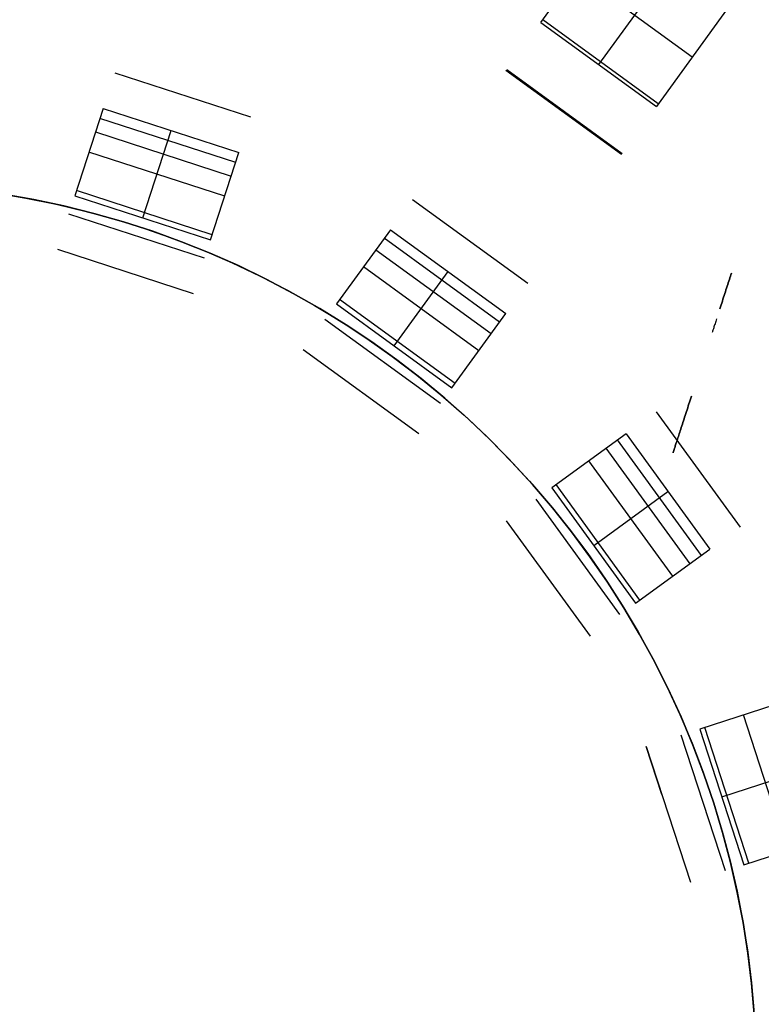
# Model space of a CAD drawing. Header units: millimetres. Extents: x 567 to 919, y 2269 to 2620.
# Tile 15 of 17: x 756 to 819, y 2450 to 2533. Entities that reach past the tile are written whole.
import ezdxf

# ---------------------------------------------------------------- set-up
doc = ezdxf.new("R2010")
doc.units = ezdxf.units.MM

msp = doc.modelspace()

# ---------------------------------------------------------------- linework, layer by layer
at = {"extrusion": (0.970735, -0.182849, 0.155688)}
for points in [[(2712.984, -116.707), (2626.427, -45.165)], [(2625.661, -46.091), (2712.218, -117.634)], [(2624.896, -47.018), (2711.453, -118.56)]]:
    msp.add_lwpolyline(points, dxfattribs=at)
at = {"extrusion": (0.889572, -0.32285, 0.323156)}
for points in [[(2720.095, -37.902), (2636.227, 36.775)], [(2634.568, 34.912), (2718.436, -39.765)], [(2632.909, 33.049), (2716.777, -41.628)]]:
    msp.add_lwpolyline(points, dxfattribs=at)
at = {"extrusion": (0.975835, -0.150585, 0.158335)}
for points in [[(2611.647, -96.587), (2656.423, -142.529)], [(2655.461, -143.467), (2610.685, -97.525)], [(2654.499, -144.405), (2609.723, -98.462)]]:
    msp.add_lwpolyline(points, dxfattribs=at)
at = {"extrusion": (0.909535, -0.261413, 0.323124)}
for points in [[(2634.277, -56.494), (2676.914, -104.428)], [(2674.865, -106.25), (2632.229, -58.316)], [(2672.817, -108.073), (2630.18, -60.138)]]:
    msp.add_lwpolyline(points, dxfattribs=at)
at = {"extrusion": (0.992505, -0.020711, -0.12044)}
for points in [[(2567.862, -85.146), (2545.006, -217.067)], [(2541.581, -216.473), (2564.438, -84.552)], [(2538.156, -215.88), (2561.013, -83.959)]]:
    msp.add_lwpolyline(points, dxfattribs=at)
at = {"extrusion": (-0.32285, 0.889572, 0.323156)}
for points in [[(-1698.046, -745.924), (-1614.178, -671.246)], [(-1615.837, -669.383), (-1699.705, -744.06)], [(-1617.496, -667.52), (-1701.364, -742.197)]]:
    msp.add_lwpolyline(points, dxfattribs=at)
for points in [[(800.122, 2532.88), (806.152, 2541.18)], [(811.006, 2537.653), (804.976, 2529.353)], [(812.845, 2529.976), (803.137, 2537.03)], [(815.86, 2534.126), (809.83, 2525.826)], [(809.986, 2526.04), (800.277, 2533.094)], [(800.122, 2532.88), (809.83, 2525.826)], [(806.891, 2521.781), (797.183, 2528.835)], [(797.247, 2528.923), (806.956, 2521.87)], [(764.304, 2528.649), (775.717, 2524.94)], [(763.332, 2525.656), (760.946, 2518.314)], [(763.332, 2525.656), (774.745, 2521.948)], [(774.469, 2521.101), (763.057, 2524.809)], [(762.688, 2523.675), (774.101, 2519.967)], [(766.653, 2516.46), (769.038, 2523.802)], [(773.552, 2518.277), (762.139, 2521.985)], [(772.359, 2514.606), (774.745, 2521.948)], [(754.252, 2518.548), (756.82, 2518.12), (759.372, 2517.604), (761.904, 2517), (764.414, 2516.308), (766.898, 2515.529), (769.353, 2514.665), (771.778, 2513.716), (774.168, 2512.683), (776.52, 2511.568), (778.832, 2510.372), (781.102, 2509.096), (783.326, 2507.743), (785.501, 2506.313), (787.626, 2504.808), (789.697, 2503.231), (791.712, 2501.583), (793.669, 2499.866), (795.565, 2498.081), (797.398, 2496.233), (799.165, 2494.321), (800.866, 2492.35), (802.496, 2490.32), (804.056, 2488.236), (805.542, 2486.098), (806.953, 2483.91), (808.287, 2481.674), (809.543, 2479.394), (810.719, 2477.071), (811.813, 2474.709), (812.825, 2472.31), (813.753, 2469.878), (814.596, 2467.415), (815.353, 2464.924), (816.023, 2462.408), (816.606, 2459.871), (817.1, 2457.315), (817.505, 2454.743), (817.821, 2452.159), (818.046, 2449.565)], [(754.959, 2518.439), (757.506, 2517.991), (760.036, 2517.455), (762.546, 2516.832), (765.033, 2516.123), (767.493, 2515.328), (769.926, 2514.45), (772.326, 2513.487), (774.692, 2512.443), (777.02, 2511.318), (779.308, 2510.113), (781.553, 2508.83), (783.753, 2507.471), (785.904, 2506.036), (788.005, 2504.528), (790.053, 2502.949), (792.045, 2501.3), (793.978, 2499.583), (795.852, 2497.8), (797.663, 2495.954), (799.409, 2494.047), (801.089, 2492.081), (802.699, 2490.058), (804.239, 2487.98), (805.707, 2485.851), (807.1, 2483.672), (808.417, 2481.447), (809.657, 2479.178), (810.817, 2476.867), (811.898, 2474.517), (812.896, 2472.132), (813.812, 2469.714), (814.644, 2467.265), (815.391, 2464.79), (816.053, 2462.29), (816.628, 2459.768), (817.115, 2457.229), (817.515, 2454.674), (817.826, 2452.107), (818.049, 2449.531)], [(818.049, 2449.531), (817.826, 2452.107), (817.515, 2454.674), (817.115, 2457.229), (816.628, 2459.768), (816.053, 2462.29), (815.391, 2464.79), (814.644, 2467.265), (813.812, 2469.714), (812.896, 2472.132), (811.898, 2474.517), (810.817, 2476.867), (809.657, 2479.178), (808.417, 2481.447), (807.1, 2483.672), (805.707, 2485.851), (804.239, 2487.98), (802.699, 2490.058), (801.089, 2492.081), (799.409, 2494.047), (797.663, 2495.954), (795.852, 2497.8), (793.978, 2499.583), (792.045, 2501.3), (790.053, 2502.949), (788.005, 2504.528), (785.904, 2506.036), (783.753, 2507.471), (781.553, 2508.83), (779.308, 2510.113), (777.02, 2511.318), (774.692, 2512.443), (772.326, 2513.487), (769.926, 2514.45), (767.493, 2515.328), (765.033, 2516.123), (762.546, 2516.832), (760.036, 2517.455), (757.506, 2517.991), (754.959, 2518.439)], [(760.946, 2518.314), (772.359, 2514.606)], [(772.5, 2515.038), (761.087, 2518.747)], [(789.318, 2518.01), (799.027, 2510.957)], [(771.856, 2513.058), (760.443, 2516.766)], [(787.469, 2515.464), (782.931, 2509.219)], [(787.469, 2515.464), (797.177, 2508.411)], [(796.654, 2507.691), (786.946, 2514.744)], [(796.654, 2507.691), (786.946, 2514.744)], [(759.485, 2513.818), (770.898, 2510.11)], [(786.245, 2513.78), (795.953, 2506.726)], [(794.908, 2505.288), (785.2, 2512.342)], [(787.786, 2505.692), (792.323, 2511.938)], [(782.931, 2509.219), (792.64, 2502.166)], [(792.907, 2502.534), (783.199, 2509.587)], [(792.64, 2502.166), (797.177, 2508.411)], [(791.683, 2500.849), (781.975, 2507.902)], [(780.153, 2505.394), (789.861, 2498.341)], [(809.821, 2500.162), (816.874, 2490.454)], [(807.275, 2498.313), (801.03, 2493.775)], [(807.275, 2498.313), (814.329, 2488.605)], [(813.608, 2488.081), (806.555, 2497.789)], [(813.608, 2488.081), (806.555, 2497.789)], [(805.59, 2497.089), (812.644, 2487.381)], [(811.206, 2486.336), (804.153, 2496.044)], [(801.03, 2493.775), (808.083, 2484.067)], [(808.451, 2484.334), (801.398, 2494.043)], [(804.557, 2488.921), (810.802, 2493.459)], [(806.766, 2483.11), (799.713, 2492.819)], [(797.205, 2490.997), (804.259, 2481.288)], [(808.083, 2484.067), (814.329, 2488.605)], [(820.812, 2475.88), (813.47, 2473.495)], [(820.849, 2463.275), (817.141, 2474.688)], [(813.47, 2473.495), (817.178, 2462.082)], [(817.611, 2462.223), (813.903, 2473.635)], [(815.63, 2461.579), (811.922, 2472.992)], [(808.974, 2472.034), (812.682, 2460.621)], [(810.283, 2468.006), (808.974, 2472.034)], [(815.324, 2467.788), (822.666, 2470.174)], [(817.178, 2462.082), (824.52, 2464.468)]]:
    msp.add_lwpolyline(points)
at = {"extrusion": (0.809017, -0.587785, 2.92574e-14)}
msp.add_lwpolyline([(2514.552, -308.96), (2514.519, -309.128), (2514.492, -309.297), (2514.471, -309.467), (2514.456, -309.638), (2514.447, -309.809), (2514.443, -309.98), (2514.445, -310.151), (2514.453, -310.322), (2514.467, -310.493), (2514.487, -310.663), (2514.513, -310.832), (2514.544, -311), (2514.581, -311.167), (2514.624, -311.333), (2514.672, -311.497), (2514.726, -311.66), (2514.786, -311.82), (2514.851, -311.978), (2514.921, -312.134), (2514.997, -312.288), (2515.078, -312.439), (2515.164, -312.587), (2515.255, -312.732), (2515.351, -312.873), (2515.452, -313.012), (2515.557, -313.147), (2515.667, -313.278), (2515.782, -313.405), (2515.9, -313.528), (2516.023, -313.648), (2516.15, -313.763), (2516.281, -313.873), (2516.415, -313.979), (2516.553, -314.08), (2516.694, -314.177), (2516.839, -314.268), (2516.987, -314.355), (2517.137, -314.437), (2517.29, -314.513), (2517.446, -314.584), (2517.604, -314.65), (2517.764, -314.71), (2517.927, -314.765), (2518.091, -314.814), (2518.256, -314.857), (2518.423, -314.895), (2518.591, -314.927), (2518.76, -314.953), (2518.93, -314.974), (2519.101, -314.988), (2519.272, -314.997), (2519.443, -315)], dxfattribs=at)
at = {"extrusion": (0.809017, -0.587785, 6.32085e-14)}
msp.add_lwpolyline([(2519.443, -315), (2519.272, -314.997), (2519.101, -314.988), (2518.93, -314.974), (2518.76, -314.953), (2518.591, -314.927), (2518.423, -314.895), (2518.256, -314.857), (2518.091, -314.814), (2517.927, -314.765), (2517.764, -314.71), (2517.604, -314.65), (2517.446, -314.584), (2517.29, -314.513), (2517.137, -314.437), (2516.987, -314.355), (2516.839, -314.268), (2516.694, -314.177), (2516.553, -314.08), (2516.415, -313.979), (2516.281, -313.873), (2516.15, -313.763), (2516.023, -313.648), (2515.9, -313.528), (2515.782, -313.405), (2515.667, -313.278), (2515.557, -313.147), (2515.452, -313.012), (2515.351, -312.873), (2515.255, -312.732), (2515.164, -312.587), (2515.078, -312.439), (2514.997, -312.288), (2514.921, -312.134), (2514.851, -311.978), (2514.786, -311.82), (2514.726, -311.66), (2514.672, -311.497), (2514.624, -311.333), (2514.581, -311.167), (2514.544, -311), (2514.513, -310.832), (2514.487, -310.663), (2514.467, -310.493), (2514.453, -310.322), (2514.445, -310.151), (2514.443, -309.98), (2514.447, -309.809), (2514.456, -309.638), (2514.471, -309.467), (2514.492, -309.297), (2514.519, -309.128), (2514.552, -308.96)], dxfattribs=at)
at = {"extrusion": (0.951057, -0.309017, -2.65382e-13)}
msp.add_lwpolyline([(2641.071, -1.114), (2640.937, -1.009), (2640.799, -0.909), (2640.658, -0.814), (2640.514, -0.723), (2640.367, -0.638), (2640.217, -0.557), (2640.065, -0.481), (2639.91, -0.411), (2639.753, -0.346), (2639.593, -0.287), (2639.432, -0.233), (2639.269, -0.184), (2639.104, -0.141), (2638.938, -0.104), (2638.771, -0.072), (2638.603, -0.046), (2638.434, -0.026), (2638.264, -0.012), (2638.094, -0.003), (2637.924, 0)], dxfattribs=at)
at = {"extrusion": (0.951057, -0.309017, -2.1377e-13)}
msp.add_lwpolyline([(2637.924, 0), (2638.094, -0.003), (2638.264, -0.012), (2638.434, -0.026), (2638.603, -0.046), (2638.771, -0.072), (2638.938, -0.104), (2639.104, -0.141), (2639.269, -0.184), (2639.432, -0.233), (2639.593, -0.287), (2639.753, -0.346), (2639.91, -0.411), (2640.065, -0.481), (2640.217, -0.557), (2640.367, -0.638), (2640.514, -0.723), (2640.658, -0.814), (2640.799, -0.909), (2640.937, -1.009), (2641.071, -1.114)], dxfattribs=at)
at = {"extrusion": (0.809017, -0.587785, -6.15077e-14)}
msp.add_lwpolyline([(2519.443, -315), (2519.272, -314.997), (2519.101, -314.988), (2518.93, -314.974), (2518.76, -314.953), (2518.591, -314.927), (2518.423, -314.895), (2518.256, -314.857), (2518.091, -314.814), (2517.927, -314.765), (2517.764, -314.71), (2517.604, -314.65), (2517.446, -314.584), (2517.29, -314.513), (2517.137, -314.437), (2516.987, -314.355), (2516.839, -314.268), (2516.694, -314.177), (2516.553, -314.08), (2516.415, -313.979), (2516.281, -313.873), (2516.15, -313.763), (2516.023, -313.648), (2515.9, -313.528), (2515.782, -313.405), (2515.667, -313.278), (2515.557, -313.147), (2515.452, -313.012), (2515.351, -312.873), (2515.255, -312.732), (2515.164, -312.587), (2515.078, -312.439), (2514.997, -312.288), (2514.921, -312.134), (2514.851, -311.978), (2514.786, -311.82), (2514.726, -311.66), (2514.672, -311.497), (2514.624, -311.333), (2514.581, -311.167), (2514.544, -311), (2514.513, -310.832), (2514.487, -310.663), (2514.467, -310.493), (2514.453, -310.322), (2514.445, -310.151), (2514.443, -309.98), (2514.447, -309.809), (2514.456, -309.638), (2514.471, -309.467), (2514.492, -309.297), (2514.519, -309.128), (2514.552, -308.96)], dxfattribs=at)
at = {"extrusion": (0.951057, -0.309017, -2.52823e-13)}
msp.add_lwpolyline([(2637.034, -38.637), (2636.921, -38.521), (2636.812, -38.401), (2636.707, -38.277), (2636.606, -38.15), (2636.509, -38.02), (2636.417, -37.887), (2636.329, -37.751), (2636.245, -37.612), (2636.166, -37.471), (2636.092, -37.327), (2636.022, -37.181), (2635.957, -37.032), (2635.897, -36.882), (2635.842, -36.729)], dxfattribs=at)
at = {"extrusion": (0.951057, -0.309017, 2.50474e-13)}
msp.add_lwpolyline([(2637.924, 0), (2638.094, -0.003), (2638.264, -0.012), (2638.434, -0.026), (2638.603, -0.046), (2638.771, -0.072), (2638.938, -0.104), (2639.104, -0.141), (2639.269, -0.184), (2639.432, -0.233), (2639.593, -0.287), (2639.753, -0.346), (2639.91, -0.411), (2640.065, -0.481), (2640.217, -0.557), (2640.367, -0.638), (2640.514, -0.723), (2640.658, -0.814), (2640.799, -0.909), (2640.937, -1.009), (2641.071, -1.114)], dxfattribs=at)
at = {"extrusion": (-0.261413, 0.909535, 0.323124)}
for points in [[(-1465.139, -740.267), (-1507.776, -788.201)], [(-1509.825, -786.379), (-1467.188, -738.444)], [(-1511.873, -784.556), (-1469.236, -736.622)]]:
    msp.add_lwpolyline(points, dxfattribs=at)
at = {"extrusion": (0.994926, -0.03131, 0.09561)}
for points in [[(2536.463, -71.616), (2546.416, -101.856)], [(2544.743, -102.407), (2534.789, -72.167)], [(2543.069, -102.958), (2533.116, -72.718)]]:
    msp.add_lwpolyline(points, dxfattribs=at)
at = {"extrusion": (0.951057, -0.309017, 6.62553e-14)}
msp.add_lwpolyline([(2637.034, -38.637), (2636.921, -38.521), (2636.812, -38.401), (2636.707, -38.277), (2636.606, -38.15), (2636.509, -38.02), (2636.417, -37.887), (2636.329, -37.751), (2636.245, -37.612), (2636.166, -37.471), (2636.092, -37.327), (2636.022, -37.181), (2635.957, -37.032), (2635.897, -36.882), (2635.842, -36.729)], dxfattribs=at)
at = {"extrusion": (0.951057, -0.309017, 1.67543e-13)}
msp.add_lwpolyline([(2637.034, -38.637), (2636.921, -38.521), (2636.812, -38.401), (2636.707, -38.277), (2636.606, -38.15), (2636.509, -38.02), (2636.417, -37.887), (2636.329, -37.751), (2636.245, -37.612), (2636.166, -37.471), (2636.092, -37.327), (2636.022, -37.181), (2635.957, -37.032), (2635.897, -36.882), (2635.842, -36.729)], dxfattribs=at)
at = {"extrusion": (0.951057, -0.309017, 1.48301e-14)}
msp.add_lwpolyline([(2630.204, 0), (2630.032, -0.003), (2629.859, -0.012), (2629.687, -0.027), (2629.515, -0.048), (2629.344, -0.075), (2629.174, -0.107), (2629.006, -0.146), (2628.838, -0.19), (2628.673, -0.24), (2628.509, -0.296), (2628.348, -0.358), (2628.188, -0.425), (2628.031, -0.497), (2627.877, -0.575), (2627.725, -0.658), (2627.576, -0.746), (2627.431, -0.84), (2627.289, -0.938), (2627.15, -1.041), (2627.015, -1.149), (2626.884, -1.262), (2626.756, -1.379), (2626.633, -1.501), (2626.514, -1.626), (2626.4, -1.756), (2626.29, -1.889), (2626.185, -2.027), (2626.084, -2.167), (2625.989, -2.311), (2625.898, -2.459), (2625.813, -2.609), (2625.733, -2.763), (2625.658, -2.919), (2625.589, -3.077), (2625.525, -3.238), (2625.467, -3.401), (2625.415, -3.565), (2625.368, -3.732), (2625.327, -3.9), (2625.292, -4.069), (2625.263, -4.24), (2625.239, -4.411), (2625.222, -4.583), (2625.21, -4.756), (2625.205, -4.929), (2625.205, -5.102), (2625.212, -5.274), (2625.224, -5.447), (2625.243, -5.619), (2625.267, -5.79), (2625.297, -5.96), (2625.334, -6.129), (2625.376, -6.297), (2625.423, -6.463), (2625.477, -6.628)], dxfattribs=at)
at = {"extrusion": (0.809017, -0.587785, 9.54034e-14)}
msp.add_lwpolyline([(2501.063, -1.114), (2500.929, -1.009), (2500.791, -0.909), (2500.65, -0.814), (2500.506, -0.723), (2500.359, -0.638), (2500.209, -0.557), (2500.057, -0.481), (2499.902, -0.411), (2499.744, -0.346), (2499.585, -0.287), (2499.424, -0.233), (2499.261, -0.184), (2499.096, -0.141), (2498.93, -0.104), (2498.763, -0.072), (2498.595, -0.046), (2498.426, -0.026), (2498.256, -0.012), (2498.086, -0.003), (2497.916, 0)], dxfattribs=at)
at = {"extrusion": (0.951057, -0.309017, 1.16898e-14)}
msp.add_lwpolyline([(2625.477, -6.628), (2625.423, -6.463), (2625.376, -6.297), (2625.334, -6.129), (2625.297, -5.96), (2625.267, -5.79), (2625.243, -5.619), (2625.224, -5.447), (2625.212, -5.274), (2625.205, -5.102), (2625.205, -4.929), (2625.21, -4.756), (2625.222, -4.583), (2625.239, -4.411), (2625.263, -4.24), (2625.292, -4.069), (2625.327, -3.9), (2625.368, -3.732), (2625.415, -3.565), (2625.467, -3.401), (2625.525, -3.238), (2625.589, -3.077), (2625.658, -2.919), (2625.733, -2.763), (2625.813, -2.609), (2625.898, -2.459), (2625.989, -2.311), (2626.084, -2.167), (2626.185, -2.027), (2626.29, -1.889), (2626.4, -1.756), (2626.514, -1.626), (2626.633, -1.501), (2626.756, -1.379), (2626.884, -1.262), (2627.015, -1.149), (2627.15, -1.041), (2627.289, -0.938), (2627.431, -0.84), (2627.576, -0.746), (2627.725, -0.658), (2627.877, -0.575), (2628.031, -0.497), (2628.188, -0.425), (2628.348, -0.358), (2628.509, -0.296), (2628.673, -0.24), (2628.838, -0.19), (2629.006, -0.146), (2629.174, -0.107), (2629.344, -0.075), (2629.515, -0.048), (2629.687, -0.027), (2629.859, -0.012), (2630.032, -0.003), (2630.204, 0)], dxfattribs=at)
at = {"extrusion": (0.951057, -0.309017, -1.23253e-14)}
msp.add_lwpolyline([(2625.477, -6.628), (2625.423, -6.463), (2625.376, -6.297), (2625.334, -6.129), (2625.297, -5.96), (2625.267, -5.79), (2625.243, -5.619), (2625.224, -5.447), (2625.212, -5.274), (2625.205, -5.102), (2625.205, -4.929), (2625.21, -4.756), (2625.222, -4.583), (2625.239, -4.411), (2625.263, -4.24), (2625.292, -4.069), (2625.327, -3.9), (2625.368, -3.732), (2625.415, -3.565), (2625.467, -3.401), (2625.525, -3.238), (2625.589, -3.077), (2625.658, -2.919), (2625.733, -2.763), (2625.813, -2.609), (2625.898, -2.459), (2625.989, -2.311), (2626.084, -2.167), (2626.185, -2.027), (2626.29, -1.889), (2626.4, -1.756), (2626.514, -1.626), (2626.633, -1.501), (2626.756, -1.379), (2626.884, -1.262), (2627.015, -1.149), (2627.15, -1.041), (2627.289, -0.938), (2627.431, -0.84), (2627.576, -0.746), (2627.725, -0.658), (2627.877, -0.575), (2628.031, -0.497), (2628.188, -0.425), (2628.348, -0.358), (2628.509, -0.296), (2628.673, -0.24), (2628.838, -0.19), (2629.006, -0.146), (2629.174, -0.107), (2629.344, -0.075), (2629.515, -0.048), (2629.687, -0.027), (2629.859, -0.012), (2630.032, -0.003), (2630.204, 0)], dxfattribs=at)
at = {"extrusion": (0.809017, -0.587785, 4.00809e-14)}
msp.add_lwpolyline([(2497.026, -38.637), (2496.913, -38.521), (2496.804, -38.401), (2496.699, -38.277), (2496.598, -38.15), (2496.501, -38.02), (2496.409, -37.887), (2496.321, -37.751), (2496.237, -37.612), (2496.158, -37.471), (2496.084, -37.327), (2496.014, -37.181), (2495.949, -37.032), (2495.889, -36.882), (2495.834, -36.729)], dxfattribs=at)
at = {"extrusion": (0.809017, -0.587785, 4.71263e-13)}
msp.add_lwpolyline([(2497.916, 0), (2498.086, -0.003), (2498.256, -0.012), (2498.426, -0.026), (2498.595, -0.046), (2498.763, -0.072), (2498.93, -0.104), (2499.096, -0.141), (2499.261, -0.184), (2499.424, -0.233), (2499.585, -0.287), (2499.744, -0.346), (2499.902, -0.411), (2500.057, -0.481), (2500.209, -0.557), (2500.359, -0.638), (2500.506, -0.723), (2500.65, -0.814), (2500.791, -0.909), (2500.929, -1.009), (2501.063, -1.114)], dxfattribs=at)
at = {"extrusion": (0.981519, -0.051352, 0.184345)}
for points in [[(2542.734, -126.004), (2551.426, -156.63)], [(2548.158, -157.558), (2539.465, -126.932)], [(2544.889, -158.486), (2536.197, -127.859)]]:
    msp.add_lwpolyline(points, dxfattribs=at)
at = {"extrusion": (0.809017, -0.587785, 9.18318e-13)}
msp.add_lwpolyline([(2497.026, -38.637), (2496.913, -38.521), (2496.804, -38.401), (2496.699, -38.277), (2496.598, -38.15), (2496.501, -38.02), (2496.409, -37.887), (2496.321, -37.751), (2496.237, -37.612), (2496.158, -37.471), (2496.084, -37.327), (2496.014, -37.181), (2495.949, -37.032), (2495.889, -36.882), (2495.834, -36.729)], dxfattribs=at)
at = {"extrusion": (0.809017, -0.587785, 2.52306e-13)}
msp.add_lwpolyline([(2497.916, 0), (2498.086, -0.003), (2498.256, -0.012), (2498.426, -0.026), (2498.595, -0.046), (2498.763, -0.072), (2498.93, -0.104), (2499.096, -0.141), (2499.261, -0.184), (2499.424, -0.233), (2499.585, -0.287), (2499.744, -0.346), (2499.902, -0.411), (2500.057, -0.481), (2500.209, -0.557), (2500.359, -0.638), (2500.506, -0.723), (2500.65, -0.814), (2500.791, -0.909), (2500.929, -1.009), (2501.063, -1.114)], dxfattribs=at)
at = {"extrusion": (0.809017, -0.587785, 4.42294e-15)}
msp.add_lwpolyline([(2490.196, 0), (2490.023, -0.003), (2489.851, -0.012), (2489.678, -0.027), (2489.507, -0.048), (2489.336, -0.075), (2489.166, -0.107), (2488.998, -0.146), (2488.83, -0.19), (2488.665, -0.24), (2488.501, -0.296), (2488.34, -0.358), (2488.18, -0.425), (2488.023, -0.497), (2487.869, -0.575), (2487.717, -0.658), (2487.568, -0.746), (2487.423, -0.84), (2487.281, -0.938), (2487.142, -1.041), (2487.007, -1.149), (2486.876, -1.262), (2486.748, -1.379), (2486.625, -1.501), (2486.506, -1.626), (2486.392, -1.756), (2486.282, -1.889), (2486.177, -2.027), (2486.076, -2.167), (2485.981, -2.311), (2485.89, -2.459), (2485.805, -2.609), (2485.725, -2.763), (2485.65, -2.919), (2485.581, -3.077), (2485.517, -3.238), (2485.459, -3.401), (2485.407, -3.565), (2485.36, -3.732), (2485.319, -3.9), (2485.284, -4.069), (2485.255, -4.24), (2485.231, -4.411), (2485.214, -4.583), (2485.202, -4.756), (2485.197, -4.929), (2485.197, -5.102), (2485.204, -5.274), (2485.216, -5.447), (2485.235, -5.619), (2485.259, -5.79), (2485.289, -5.96), (2485.326, -6.129), (2485.368, -6.297), (2485.415, -6.463), (2485.469, -6.628)], dxfattribs=at)
at = {"extrusion": (0.809017, -0.587785, -1.15499e-13)}
msp.add_lwpolyline([(2497.026, -38.637), (2496.913, -38.521), (2496.804, -38.401), (2496.699, -38.277), (2496.598, -38.15), (2496.501, -38.02), (2496.409, -37.887), (2496.321, -37.751), (2496.237, -37.612), (2496.158, -37.471), (2496.084, -37.327), (2496.014, -37.181), (2495.949, -37.032), (2495.889, -36.882), (2495.834, -36.729)], dxfattribs=at)
at = {"extrusion": (0.809017, -0.587785, -5.27539e-14)}
msp.add_lwpolyline([(2485.469, -6.628), (2485.415, -6.463), (2485.368, -6.297), (2485.326, -6.129), (2485.289, -5.96), (2485.259, -5.79), (2485.235, -5.619), (2485.216, -5.447), (2485.204, -5.274), (2485.197, -5.102), (2485.197, -4.929), (2485.202, -4.756), (2485.214, -4.583), (2485.231, -4.411), (2485.255, -4.24), (2485.284, -4.069), (2485.319, -3.9), (2485.36, -3.732), (2485.407, -3.565), (2485.459, -3.401), (2485.517, -3.238), (2485.581, -3.077), (2485.65, -2.919), (2485.725, -2.763), (2485.805, -2.609), (2485.89, -2.459), (2485.981, -2.311), (2486.076, -2.167), (2486.177, -2.027), (2486.282, -1.889), (2486.392, -1.756), (2486.506, -1.626), (2486.625, -1.501), (2486.748, -1.379), (2486.876, -1.262), (2487.007, -1.149), (2487.142, -1.041), (2487.281, -0.938), (2487.423, -0.84), (2487.568, -0.746), (2487.717, -0.658), (2487.869, -0.575), (2488.023, -0.497), (2488.18, -0.425), (2488.34, -0.358), (2488.501, -0.296), (2488.665, -0.24), (2488.83, -0.19), (2488.998, -0.146), (2489.166, -0.107), (2489.336, -0.075), (2489.507, -0.048), (2489.678, -0.027), (2489.851, -0.012), (2490.023, -0.003), (2490.196, 0)], dxfattribs=at)
at = {"extrusion": (0.809017, -0.587785, 6.4642e-14)}
msp.add_lwpolyline([(2485.469, -6.628), (2485.415, -6.463), (2485.368, -6.297), (2485.326, -6.129), (2485.289, -5.96), (2485.259, -5.79), (2485.235, -5.619), (2485.216, -5.447), (2485.204, -5.274), (2485.197, -5.102), (2485.197, -4.929), (2485.202, -4.756), (2485.214, -4.583), (2485.231, -4.411), (2485.255, -4.24), (2485.284, -4.069), (2485.319, -3.9), (2485.36, -3.732), (2485.407, -3.565), (2485.459, -3.401), (2485.517, -3.238), (2485.581, -3.077), (2485.65, -2.919), (2485.725, -2.763), (2485.805, -2.609), (2485.89, -2.459), (2485.981, -2.311), (2486.076, -2.167), (2486.177, -2.027), (2486.282, -1.889), (2486.392, -1.756), (2486.506, -1.626), (2486.625, -1.501), (2486.748, -1.379), (2486.876, -1.262), (2487.007, -1.149), (2487.142, -1.041), (2487.281, -0.938), (2487.423, -0.84), (2487.568, -0.746), (2487.717, -0.658), (2487.869, -0.575), (2488.023, -0.497), (2488.18, -0.425), (2488.34, -0.358), (2488.501, -0.296), (2488.665, -0.24), (2488.83, -0.19), (2488.998, -0.146), (2489.166, -0.107), (2489.336, -0.075), (2489.507, -0.048), (2489.678, -0.027), (2489.851, -0.012), (2490.023, -0.003), (2490.196, 0)], dxfattribs=at)
at = {"extrusion": (-0.587785, 0.809017, -1.13555e-12)}
msp.add_lwpolyline([(-2124.717, -1.114), (-2124.583, -1.009), (-2124.446, -0.909), (-2124.305, -0.814), (-2124.161, -0.723), (-2124.014, -0.638), (-2123.864, -0.557), (-2123.712, -0.481), (-2123.557, -0.411), (-2123.399, -0.346), (-2123.24, -0.287), (-2123.079, -0.233), (-2122.915, -0.184), (-2122.751, -0.141), (-2122.585, -0.104), (-2122.418, -0.072), (-2122.249, -0.046), (-2122.08, -0.026), (-2121.911, -0.012), (-2121.741, -0.003), (-2121.571, 0)], dxfattribs=at)
at = {"extrusion": (-0.587785, 0.809017, -4.72276e-13)}
msp.add_lwpolyline([(-2120.68, -38.637), (-2120.568, -38.521), (-2120.459, -38.401), (-2120.354, -38.277), (-2120.253, -38.15), (-2120.156, -38.02), (-2120.064, -37.887), (-2119.976, -37.751), (-2119.892, -37.612), (-2119.813, -37.471), (-2119.738, -37.327), (-2119.669, -37.181), (-2119.604, -37.032), (-2119.544, -36.882), (-2119.488, -36.729)], dxfattribs=at)
at = {"extrusion": (-0.051352, 0.981519, 0.184345)}
for points in [[(-926.266, -457.412), (-934.958, -488.038)], [(-938.226, -487.111), (-929.534, -456.484)], [(-941.494, -486.183), (-932.802, -455.557)]]:
    msp.add_lwpolyline(points, dxfattribs=at)
at = {"extrusion": (-0.587785, 0.809017, 5.88163e-13)}
msp.add_lwpolyline([(-2121.571, 0), (-2121.741, -0.003), (-2121.911, -0.012), (-2122.08, -0.026), (-2122.249, -0.046), (-2122.418, -0.072), (-2122.585, -0.104), (-2122.751, -0.141), (-2122.915, -0.184), (-2123.079, -0.233), (-2123.24, -0.287), (-2123.399, -0.346), (-2123.557, -0.411), (-2123.712, -0.481), (-2123.864, -0.557), (-2124.014, -0.638), (-2124.161, -0.723), (-2124.305, -0.814), (-2124.446, -0.909), (-2124.583, -1.009), (-2124.717, -1.114)], dxfattribs=at)
at = {"extrusion": (-0.587785, 0.809017, 5.74967e-14)}
msp.add_lwpolyline([(-2113.851, 0), (-2113.678, -0.003), (-2113.506, -0.012), (-2113.333, -0.027), (-2113.162, -0.048), (-2112.991, -0.075), (-2112.821, -0.107), (-2112.652, -0.146), (-2112.485, -0.19), (-2112.32, -0.24), (-2112.156, -0.296), (-2111.994, -0.358), (-2111.835, -0.425), (-2111.678, -0.497), (-2111.523, -0.575), (-2111.372, -0.658), (-2111.223, -0.746), (-2111.078, -0.84), (-2110.935, -0.938), (-2110.797, -1.041), (-2110.662, -1.149), (-2110.53, -1.262), (-2110.403, -1.379), (-2110.28, -1.501), (-2110.161, -1.626), (-2110.047, -1.756), (-2109.937, -1.889), (-2109.831, -2.027), (-2109.731, -2.167), (-2109.635, -2.311), (-2109.545, -2.459), (-2109.46, -2.609), (-2109.38, -2.763), (-2109.305, -2.919), (-2109.236, -3.077), (-2109.172, -3.238), (-2109.114, -3.401), (-2109.061, -3.565), (-2109.015, -3.732), (-2108.974, -3.9), (-2108.939, -4.069), (-2108.909, -4.24), (-2108.886, -4.411), (-2108.869, -4.583), (-2108.857, -4.756), (-2108.852, -4.929), (-2108.852, -5.102), (-2108.859, -5.274), (-2108.871, -5.447), (-2108.89, -5.619), (-2108.914, -5.79), (-2108.944, -5.96), (-2108.98, -6.129), (-2109.022, -6.297), (-2109.07, -6.463), (-2109.124, -6.628)], dxfattribs=at)
at = {"extrusion": (-0.587785, 0.809017, 3.76749e-13)}
msp.add_lwpolyline([(-2120.68, -38.637), (-2120.568, -38.521), (-2120.459, -38.401), (-2120.354, -38.277), (-2120.253, -38.15), (-2120.156, -38.02), (-2120.064, -37.887), (-2119.976, -37.751), (-2119.892, -37.612), (-2119.813, -37.471), (-2119.738, -37.327), (-2119.669, -37.181), (-2119.604, -37.032), (-2119.544, -36.882), (-2119.488, -36.729)], dxfattribs=at)
at = {"extrusion": (-0.587785, 0.809017, 3.06231e-14)}
msp.add_lwpolyline([(-2121.571, 0), (-2121.741, -0.003), (-2121.911, -0.012), (-2122.08, -0.026), (-2122.249, -0.046), (-2122.418, -0.072), (-2122.585, -0.104), (-2122.751, -0.141), (-2122.915, -0.184), (-2123.079, -0.233), (-2123.24, -0.287), (-2123.399, -0.346), (-2123.557, -0.411), (-2123.712, -0.481), (-2123.864, -0.557), (-2124.014, -0.638), (-2124.161, -0.723), (-2124.305, -0.814), (-2124.446, -0.909), (-2124.583, -1.009), (-2124.717, -1.114)], dxfattribs=at)
at = {"extrusion": (-0.587785, 0.809017, 1.23399e-14)}
msp.add_lwpolyline([(-2109.124, -6.628), (-2109.07, -6.463), (-2109.022, -6.297), (-2108.98, -6.129), (-2108.944, -5.96), (-2108.914, -5.79), (-2108.89, -5.619), (-2108.871, -5.447), (-2108.859, -5.274), (-2108.852, -5.102), (-2108.852, -4.929), (-2108.857, -4.756), (-2108.869, -4.583), (-2108.886, -4.411), (-2108.909, -4.24), (-2108.939, -4.069), (-2108.974, -3.9), (-2109.015, -3.732), (-2109.061, -3.565), (-2109.114, -3.401), (-2109.172, -3.238), (-2109.236, -3.077), (-2109.305, -2.919), (-2109.38, -2.763), (-2109.46, -2.609), (-2109.545, -2.459), (-2109.635, -2.311), (-2109.731, -2.167), (-2109.831, -2.027), (-2109.937, -1.889), (-2110.047, -1.756), (-2110.161, -1.626), (-2110.28, -1.501), (-2110.403, -1.379), (-2110.53, -1.262), (-2110.662, -1.149), (-2110.797, -1.041), (-2110.935, -0.938), (-2111.078, -0.84), (-2111.223, -0.746), (-2111.372, -0.658), (-2111.523, -0.575), (-2111.678, -0.497), (-2111.835, -0.425), (-2111.994, -0.358), (-2112.156, -0.296), (-2112.32, -0.24), (-2112.485, -0.19), (-2112.652, -0.146), (-2112.821, -0.107), (-2112.991, -0.075), (-2113.162, -0.048), (-2113.333, -0.027), (-2113.506, -0.012), (-2113.678, -0.003), (-2113.851, 0)], dxfattribs=at)
at = {"extrusion": (-0.587785, 0.809017, -1.03162e-12)}
msp.add_lwpolyline([(-2120.68, -38.637), (-2120.568, -38.521), (-2120.459, -38.401), (-2120.354, -38.277), (-2120.253, -38.15), (-2120.156, -38.02), (-2120.064, -37.887), (-2119.976, -37.751), (-2119.892, -37.612), (-2119.813, -37.471), (-2119.738, -37.327), (-2119.669, -37.181), (-2119.604, -37.032), (-2119.544, -36.882), (-2119.488, -36.729)], dxfattribs=at)
at = {"extrusion": (-0.587785, 0.809017, -8.55879e-15)}
msp.add_lwpolyline([(-2109.124, -6.628), (-2109.07, -6.463), (-2109.022, -6.297), (-2108.98, -6.129), (-2108.944, -5.96), (-2108.914, -5.79), (-2108.89, -5.619), (-2108.871, -5.447), (-2108.859, -5.274), (-2108.852, -5.102), (-2108.852, -4.929), (-2108.857, -4.756), (-2108.869, -4.583), (-2108.886, -4.411), (-2108.909, -4.24), (-2108.939, -4.069), (-2108.974, -3.9), (-2109.015, -3.732), (-2109.061, -3.565), (-2109.114, -3.401), (-2109.172, -3.238), (-2109.236, -3.077), (-2109.305, -2.919), (-2109.38, -2.763), (-2109.46, -2.609), (-2109.545, -2.459), (-2109.635, -2.311), (-2109.731, -2.167), (-2109.831, -2.027), (-2109.937, -1.889), (-2110.047, -1.756), (-2110.161, -1.626), (-2110.28, -1.501), (-2110.403, -1.379), (-2110.53, -1.262), (-2110.662, -1.149), (-2110.797, -1.041), (-2110.935, -0.938), (-2111.078, -0.84), (-2111.223, -0.746), (-2111.372, -0.658), (-2111.523, -0.575), (-2111.678, -0.497), (-2111.835, -0.425), (-2111.994, -0.358), (-2112.156, -0.296), (-2112.32, -0.24), (-2112.485, -0.19), (-2112.652, -0.146), (-2112.821, -0.107), (-2112.991, -0.075), (-2113.162, -0.048), (-2113.333, -0.027), (-2113.506, -0.012), (-2113.678, -0.003), (-2113.851, 0)], dxfattribs=at)
at = {"extrusion": (-0.03131, 0.994926, 0.09561)}
for points in [[(-886.329, -240.399), (-896.282, -270.639)], [(-897.956, -270.088), (-888.003, -239.848)], [(-899.63, -269.537), (-889.676, -239.297)]]:
    msp.add_lwpolyline(points, dxfattribs=at)
at = {"extrusion": (-0.309017, 0.951057, 5.77287e-14)}
msp.add_lwpolyline([(-1538.008, 0), (-1537.835, -0.003), (-1537.662, -0.012), (-1537.49, -0.027), (-1537.318, -0.048), (-1537.148, -0.075), (-1536.978, -0.107), (-1536.809, -0.146), (-1536.642, -0.19), (-1536.477, -0.24), (-1536.313, -0.296), (-1536.151, -0.358), (-1535.992, -0.425), (-1535.835, -0.497), (-1535.68, -0.575), (-1535.529, -0.658), (-1535.38, -0.746), (-1535.234, -0.84), (-1535.092, -0.938), (-1534.954, -1.041), (-1534.818, -1.149), (-1534.687, -1.262), (-1534.56, -1.379), (-1534.437, -1.501), (-1534.318, -1.626), (-1534.203, -1.756), (-1534.094, -1.889), (-1533.988, -2.027), (-1533.888, -2.167), (-1533.792, -2.311), (-1533.702, -2.459), (-1533.617, -2.609), (-1533.537, -2.763), (-1533.462, -2.919), (-1533.393, -3.077), (-1533.329, -3.238), (-1533.271, -3.401), (-1533.218, -3.565), (-1533.172, -3.732), (-1533.131, -3.9), (-1533.095, -4.069), (-1533.066, -4.24), (-1533.043, -4.411), (-1533.025, -4.583), (-1533.014, -4.756), (-1533.009, -4.929), (-1533.009, -5.102), (-1533.016, -5.274), (-1533.028, -5.447), (-1533.046, -5.619), (-1533.071, -5.79), (-1533.101, -5.96), (-1533.137, -6.129), (-1533.179, -6.297), (-1533.227, -6.463), (-1533.28, -6.628)], dxfattribs=at)
at = {"extrusion": (-0.309017, 0.951057, 1.11487e-14)}
msp.add_lwpolyline([(-1533.28, -6.628), (-1533.227, -6.463), (-1533.179, -6.297), (-1533.137, -6.129), (-1533.101, -5.96), (-1533.071, -5.79), (-1533.046, -5.619), (-1533.028, -5.447), (-1533.016, -5.274), (-1533.009, -5.102), (-1533.009, -4.929), (-1533.014, -4.756), (-1533.025, -4.583), (-1533.043, -4.411), (-1533.066, -4.24), (-1533.095, -4.069), (-1533.131, -3.9), (-1533.172, -3.732), (-1533.218, -3.565), (-1533.271, -3.401), (-1533.329, -3.238), (-1533.393, -3.077), (-1533.462, -2.919), (-1533.537, -2.763), (-1533.617, -2.609), (-1533.702, -2.459), (-1533.792, -2.311), (-1533.888, -2.167), (-1533.988, -2.027), (-1534.094, -1.889), (-1534.203, -1.756), (-1534.318, -1.626), (-1534.437, -1.501), (-1534.56, -1.379), (-1534.687, -1.262), (-1534.818, -1.149), (-1534.954, -1.041), (-1535.092, -0.938), (-1535.234, -0.84), (-1535.38, -0.746), (-1535.529, -0.658), (-1535.68, -0.575), (-1535.835, -0.497), (-1535.992, -0.425), (-1536.151, -0.358), (-1536.313, -0.296), (-1536.477, -0.24), (-1536.642, -0.19), (-1536.809, -0.146), (-1536.978, -0.107), (-1537.148, -0.075), (-1537.318, -0.048), (-1537.49, -0.027), (-1537.662, -0.012), (-1537.835, -0.003), (-1538.008, 0)], dxfattribs=at)
at = {"extrusion": (-0.309017, 0.951057, -4.22346e-14)}
msp.add_lwpolyline([(-1533.28, -6.628), (-1533.227, -6.463), (-1533.179, -6.297), (-1533.137, -6.129), (-1533.101, -5.96), (-1533.071, -5.79), (-1533.046, -5.619), (-1533.028, -5.447), (-1533.016, -5.274), (-1533.009, -5.102), (-1533.009, -4.929), (-1533.014, -4.756), (-1533.025, -4.583), (-1533.043, -4.411), (-1533.066, -4.24), (-1533.095, -4.069), (-1533.131, -3.9), (-1533.172, -3.732), (-1533.218, -3.565), (-1533.271, -3.401), (-1533.329, -3.238), (-1533.393, -3.077), (-1533.462, -2.919), (-1533.537, -2.763), (-1533.617, -2.609), (-1533.702, -2.459), (-1533.792, -2.311), (-1533.888, -2.167), (-1533.988, -2.027), (-1534.094, -1.889), (-1534.203, -1.756), (-1534.318, -1.626), (-1534.437, -1.501), (-1534.56, -1.379), (-1534.687, -1.262), (-1534.818, -1.149), (-1534.954, -1.041), (-1535.092, -0.938), (-1535.234, -0.84), (-1535.38, -0.746), (-1535.529, -0.658), (-1535.68, -0.575), (-1535.835, -0.497), (-1535.992, -0.425), (-1536.151, -0.358), (-1536.313, -0.296), (-1536.477, -0.24), (-1536.642, -0.19), (-1536.809, -0.146), (-1536.978, -0.107), (-1537.148, -0.075), (-1537.318, -0.048), (-1537.49, -0.027), (-1537.662, -0.012), (-1537.835, -0.003), (-1538.008, 0)], dxfattribs=at)

doc.saveas('drawing.dxf')
